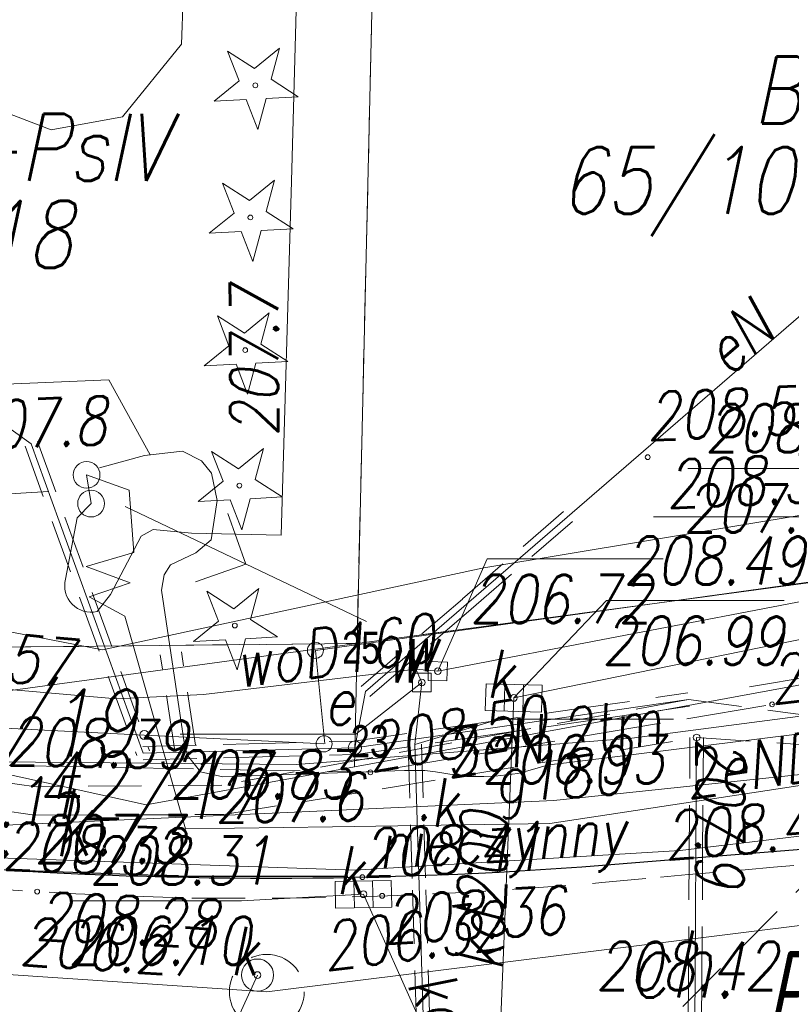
# Model space of a CAD drawing. Extents: x 6591072 to 6591270, y 5674713 to 5675005.
# Tile 29 of 37: x 6591181 to 6591196, y 5674967 to 5674985. Entities that reach past the tile are written whole.
import ezdxf
from ezdxf.enums import TextEntityAlignment as Align

# ---------------------------------------------------------------- set-up
doc = ezdxf.new("R2010")
doc.units = 0
doc.header["$PDMODE"] = 33
doc.header["$PDSIZE"] = 0.3
for name, pattern in [('1', [0]), ('2', [1.5, 1, -0.5]), ('BGT', [0]), ('KOC', [2, 1.5, -0.5]), ('KOJ', [0]), ('KOU', [1.5, 1, -0.5]), ('UBE', [1.5, 1, -0.5]), ('UBW', [1.5, 1, -0.5]), ('UOK', [1.5, 1, -0.5]), ('UPE', [0]), ('UPG', [0]), ('UPK', [0]), ('UPW', [0]), ('UXK', [1.5, 1, -0.5]), ('ZWJ', [0])]:
    doc.linetypes.add(name, pattern=pattern)
doc.layers.get('0').update_dxf_attribs({"color": 250, "linetype": 'CONTINUOUS', "lineweight": 100})
for name, color, linetype, lineweight in [('Dzialki', 7, '1', 18), ('KANALIZAC_L_2', 36, 'UXK', 18), ('Kontury', 90, '1', 18), ('Numery_dzialek', 7, 'CONTINUOUS', 18), ('Numery_konturow', 90, 'CONTINUOUS', 13), ('SDROK_T_1', 7, 'CONTINUOUS', 18), ('SDRPK_L_0', 7, 'KOJ', 25), ('SDRPK_L_1', 7, 'KOU', 18), ('SDRPK_L_2', 7, 'KOC', 18), ('SDRPK_L_3', 7, 'KOJ', 25), ('SZOPO_L_1', 7, '2', 18), ('SZWPW_L_0', 7, '1', 18), ('SZZPZ_T_0', 7, 'CONTINUOUS', 18), ('UEEOA_T_10', 1, 'CONTINUOUS', 18), ('UEEOA_T_3', 1, 'CONTINUOUS', 18), ('UEEOA_T_9', 1, 'CONTINUOUS', 18), ('UEEOC_T_0', 1, 'CONTINUOUS', 18), ('UEEOC_T_2', 1, 'CONTINUOUS', 18), ('UEEOO_T_0', 1, 'CONTINUOUS', 18), ('UEEPA_L_2', 1, '1', 18), ('UEEPB_L_0', 1, 'UBE', 18), ('UEEPON_L_0', 1, 'UPE', 18), ('UEEPON_L_1', 1, 'UPE', 18), ('UEEPOW_L_1', 1, 'UPE', 18), ('UGGOC_T_0', 2, 'CONTINUOUS', 18), ('UGGOC_T_3', 2, 'CONTINUOUS', 18), ('UGGOO_T_0', 2, 'CONTINUOUS', 18), ('UGGOO_T_6', 2, 'CONTINUOUS', 18), ('UGGPON_L_0', 2, 'UPG', 18), ('UGGPON_L_6', 2, 'UPG', 18), ('UKKOA_T_13', 36, 'CONTINUOUS', 18), ('UKKOA_T_3', 36, 'CONTINUOUS', 18), ('UKKOA_T_4', 36, 'CONTINUOUS', 18), ('UKKOA_T_5', 36, 'CONTINUOUS', 18), ('UKKOA_T_9', 36, 'CONTINUOUS', 18), ('UKKOC_T_1', 36, 'CONTINUOUS', 18), ('UKKOC_T_3', 36, 'CONTINUOUS', 18), ('UKKOC_T_4', 36, 'CONTINUOUS', 18), ('UKKOC_T_5', 36, 'CONTINUOUS', 18), ('UKKOO_T_0', 36, 'CONTINUOUS', 18), ('UKKPA_L_5', 36, 'UOK', 18), ('UKKPOD_L_1', 36, 'UPK', 18), ('UKKPOM_L_0', 36, 'UPG', 18), ('UKKPOP_L_1', 36, 'UPG', 18), ('UTTOO_T_2', 30, 'CONTINUOUS', 18), ('UWWOA_T_2', 5, 'CONTINUOUS', 18), ('UWWOA_T_7', 5, 'CONTINUOUS', 18), ('UWWOC_T_0', 5, 'CONTINUOUS', 18), ('UWWOC_T_2', 5, 'CONTINUOUS', 18), ('UWWOO_T_0', 5, 'CONTINUOUS', 18), ('UWWPB_L_0', 5, 'UBW', 18), ('UWWPM_L_0', 5, 'UPW', 18), ('UWWPM_L_1', 5, 'UPW', 18), ('UWWPM_L_6', 5, 'UPW', 18), ('WUKOS_T_1', 7, 'CONTINUOUS', 18), ('WWRPP_T_0', 13, 'CONTINUOUS', 18)]:
    doc.layers.add(name, color=color, linetype=linetype, lineweight=lineweight)
doc.layers.add('KTOK', color=7, linetype='CONTINUOUS', lineweight=20, true_color=0x0a0909)
for name, color, linetype, lineweight, plot in [('PP$$O', 209, 'CONTINUOUS', 13, False), ('PPINO', 4, 'CONTINUOUS', 13, False), ('PPINP', 4, 'CONTINUOUS', 13, False), ('PPZAO', 51, 'CONTINUOUS', 13, False), ('PPZAP', 51, 'CONTINUOUS', 13, False)]:
    doc.layers.add(name, color=color, linetype=linetype, lineweight=lineweight, plot=plot)
doc.styles.add('K1_ACAD', font='romans.shx', dxfattribs={"width": 0.8, "oblique": 12})
doc.styles.add('OPIS_PIK', font='txt', dxfattribs={"width": 0.8, "height": 1.2})
doc.styles.get("Standard").update_dxf_attribs({"font": 'Simplex.SHX', "width": 0.75})
doc.linetypes.add('BGS', pattern='A,3.75,[45,msgB.shx,S=0.625,R=0,X=0,Y=0],3.75', length=7.5)

# ---------------------------------------------------------------- blocks, each defined once
blk = doc.blocks.new('other_WSU')
at = {"linetype": 'Continuous'}
blk.add_circle((0, 0), 0.045, dxfattribs=at)
blk = doc.blocks.new('other_WSP')
at = {"linetype": 'Continuous'}
blk.add_circle((0, 0), 0.045, dxfattribs=at)
blk = doc.blocks.new('other_SLS')
at = {"linetype": 'Continuous'}
blk.add_circle((0, 0), 0.25, dxfattribs=at)
blk = doc.blocks.new('other_PNN')
at = {"linetype": 'Continuous'}
for p, q in [((3.25, 0), (2.5429, 0.7071)), ((0.75, 0), (5.75, 0)), ((3.25, 0), (2.5429, -0.7071))]:
    blk.add_line(p, q, dxfattribs=at)
blk = doc.blocks.new('ARM')
at = {"linetype": 'Continuous'}
blk.add_circle((0, 0), 0.125, dxfattribs=at)
blk = doc.blocks.new('other_UGE')
at = {"linetype": 'Continuous'}
blk.add_circle((0, 0), 0.0625, dxfattribs=at)
blk = doc.blocks.new('other_KRA')
at = {"linetype": 'Continuous'}
for p, q in [((-0.525, -0.25), (-0.525, 0.25)), ((-0.525, 0.25), (0.525, 0.25)), ((-0.175, -0.25), (-0.175, 0.25)), ((0.175, -0.25), (0.175, 0.25)), ((0.525, 0.25), (0.525, -0.25)), ((0.525, -0.25), (-0.525, -0.25))]:
    blk.add_line(p, q, dxfattribs=at)
blk = doc.blocks.new('other_WLZ')
at = {"linetype": 'Continuous'}
blk.add_circle((0, 0), 0.3, dxfattribs=at)
blk = doc.blocks.new('other_UGK')
at = {"linetype": 'Continuous'}
blk.add_circle((0, 0), 0.0625, dxfattribs=at)
blk = doc.blocks.new('other_ZAS')
at = {"linetype": 'Continuous'}
for p, q in [((0.175, 0.175), (-0.175, 0.175)), ((-0.175, 0.175), (-0.175, -0.175)), ((0.175, -0.175), (0.175, 0.175)), ((-0.175, -0.175), (0.175, -0.175))]:
    blk.add_line(p, q, dxfattribs=at)
blk = doc.blocks.new('other_DIG')
at = {"linetype": 'Continuous'}
for p, q in [((-0.3012, 0.09375), (-0.4937, 0.6621)), ((-0.4937, 0.6621), (-0.0039, 0.31545)), ((-0.0039, 0.31545), (0.4771, 0.67415)), ((0.4771, 0.67415), (0.2988, 0.1012)), ((-0.78225, -0.26495), (-0.3012, 0.09375)), ((0.2988, 0.1012), (0.7886, -0.24545)), ((-0.18225, -0.2575), (-0.78225, -0.26495)), ((0.01025, -0.82585), (-0.18225, -0.2575)), ((0.1886, -0.2529), (0.01025, -0.82585)), ((0.7886, -0.24545), (0.1886, -0.2529))]:
    blk.add_line(p, q, dxfattribs=at)
blk.add_circle((0, 0), 0.045, dxfattribs=at)
blk = doc.blocks.new('PIK_IN')
at = {"layer": 'PPINP'}
blk.add_point((0, 0), dxfattribs=at)
at = {"layer": 'PP$$O', "color": 0, "oblique": 15, "width": 0.8, "flags": 1}
blk.add_attdef('KOD', (1, -1.3), '', height=0.5, dxfattribs=at)
at = {"layer": 'PPINO', "color": 0, "style": 'OPIS_PIK', "width": 0.8}
blk.add_attdef('NR_PKT', (1, -0.5), '', height=1.2, dxfattribs=at)
blk = doc.blocks.new('PIK_ZA')
at = {"layer": 'PPZAP'}
blk.add_point((0, 0), dxfattribs=at)
at = {"layer": 'PP$$O', "oblique": 15, "width": 0.8, "flags": 1}
blk.add_attdef('KOD', (1, -1.3), '', height=0.5, dxfattribs=at)
at = {"layer": 'PPZAO', "color": 0, "style": 'OPIS_PIK', "width": 0.8}
blk.add_attdef('NR_PKT', (1, -0.5), '', height=1.2, dxfattribs=at)

msp = doc.modelspace()

# ---------------------------------------------------------------- linework, layer by layer
at = {"layer": 'Dzialki'}
for p, q in [((6591187.92, 5674986.351), (6591187.62, 5674973.63)), ((6591187.57, 5674971.32), (6591217.11, 5674976.76)), ((6591203.18, 5674975.72), (6591187.62, 5674973.63)), ((6591170.92, 5674973.45), (6591187.62, 5674973.63)), ((6591187.62, 5674973.63), (6591176.74, 5674972.15)), ((6591187.57, 5674971.32), (6591187.62, 5674973.63)), ((6591176.74, 5674972.15), (6591183.68, 5674970.61)), ((6591183.68, 5674970.61), (6591187.57, 5674971.32))]:
    msp.add_line(p, q, dxfattribs=at)
at = {"layer": 'KANALIZAC_L_2', "linetype": 'UXK'}
msp.add_line((6591190.55, 5674963.64), (6591197.74, 5674970.91), dxfattribs=at)
at = {"layer": 'Kontury', "linetype": 'KOU'}
for p, q in [((6591187.62, 5674973.63), (6591187.92, 5674986.351)), ((6591203.18, 5674975.72), (6591187.62, 5674973.63)), ((6591170.92, 5674973.45), (6591187.62, 5674973.63))]:
    msp.add_line(p, q, dxfattribs=at)
at = {"layer": 'KTOK', "color": 7, "linetype": 'BGS', "lineweight": 20, "flags": 128}
msp.add_lwpolyline([(6591187.018, 5674971.753), (6591186.841, 5674973.5), (6591200.154, 5674975.344)], dxfattribs=at)
at = {"layer": 'SDRPK_L_0', "linetype": 'KOJ'}
msp.add_line((6591193.37, 5674969.58), (6591196.77, 5674969.85), dxfattribs=at)
msp.add_arc((6591186.014, 5675049.422), 80.18, 266.40056, 275.26409, dxfattribs=at)
at = {"layer": 'SDRPK_L_1', "linetype": 'KOU'}
for centre, radius, start, end in [((6591225.5, 5674610.222), 360.48, 93.7744, 95.12634), ((6591186.651, 5675054.814), 85.97, 262.80918, 268.58614), ((6591185.43, 5675047.235), 78.37, 269.34212, 275.75619)]:
    msp.add_arc(centre, radius, start, end, dxfattribs=at)
at = {"layer": 'SDRPK_L_2', "linetype": 'KOC'}
for p, q in [((6591195.38, 5674972.49), (6591196.42, 5674972.61)), ((6591187.87, 5674971.22), (6591195.38, 5674972.49)), ((6591181.06, 5674971.35), (6591187.87, 5674971.22))]:
    msp.add_line(p, q, dxfattribs=at)
at = {"layer": 'SDRPK_L_3', "linetype": 'KOJ'}
for p, q in [((6591179.706, 5674969.441), (6591184.41, 5674969.28)), ((6591184.41, 5674969.28), (6591187.447, 5674969.279))]:
    msp.add_line(p, q, dxfattribs=at)
at = {"layer": 'SZOPO_L_1', "linetype": 'BGT'}
for p, q in [((6591180.285, 5674972.084), (6591183.642, 5674971.917)), ((6591183.642, 5674971.917), (6591186.999, 5674971.75))]:
    msp.add_line(p, q, dxfattribs=at)
msp.add_circle((6591183.642, 5674971.917), 0.085, dxfattribs=at)
at = {"layer": 'SZWPW_L_0', "linetype": 'ZWJ'}
for p, q in [((6591184.339, 5674984.832), (6591184.385, 5674986.136)), ((6591183.235, 5674983.475), (6591184.339, 5674984.832)), ((6591180.765, 5674983.662), (6591181.904, 5674983.229)), ((6591181.904, 5674983.229), (6591183.235, 5674983.475))]:
    msp.add_line(p, q, dxfattribs=at)
at = {"layer": 'UEEOC_T_0', "linetype": 'Continuous'}
for p in [(6591180.281, 5674978.442), (6591183.75, 5674977.155)]:
    msp.add_line(p, (6591182.982, 5674978.555), dxfattribs=at)
at = {"layer": 'UEEPA_L_2', "linetype": '2'}
msp.add_line((6591182.564, 5674976.78), (6591182.647, 5674976.243), dxfattribs=at)
at = {"layer": 'UEEPB_L_0', "linetype": 'UBE'}
for p, q in [((6591181.648, 5674977.403), (6591182.693, 5674974.513)), ((6591181.412, 5674977.317), (6591182.457, 5674974.427)), ((6591189.591, 5674974.461), (6591191.483, 5674976.097)), ((6591189.754, 5674974.272), (6591191.647, 5674975.908)), ((6591182.457, 5674974.427), (6591183.502, 5674971.537)), ((6591182.693, 5674974.513), (6591183.738, 5674971.623)), ((6591187.698, 5674972.825), (6591189.591, 5674974.461)), ((6591187.862, 5674972.635), (6591189.754, 5674974.272)), ((6591184.204, 5674971.667), (6591183.942, 5674973.416)), ((6591184.6, 5674971.727), (6591184.337, 5674973.475)), ((6591193.82, 5674972.58), (6591185.09, 5674970.98)), ((6591191.722, 5674972.404), (6591193.802, 5674972.704)), ((6591197.78, 5674972.05), (6591193.82, 5674972.58)), ((6591189.642, 5674972.104), (6591191.722, 5674972.404)), ((6591191.758, 5674972.156), (6591193.838, 5674972.456)), ((6591181.62, 5674970.95), (6591172.11, 5674972.26)), ((6591187.562, 5674971.804), (6591189.642, 5674972.104)), ((6591189.678, 5674971.856), (6591191.758, 5674972.156)), ((6591185.13, 5674970.43), (6591193.97, 5674971.87)), ((6591187.598, 5674971.556), (6591189.678, 5674971.856)), ((6591193.831, 5674969.605), (6591193.845, 5674971.871)), ((6591193.97, 5674971.87), (6591198.12, 5674971.59)), ((6591194.081, 5674969.603), (6591194.095, 5674971.869)), ((6591171.99, 5674971.77), (6591181.59, 5674970.42)), ((6591183.617, 5674971.705), (6591185.597, 5674971.755)), ((6591185.597, 5674971.755), (6591187.577, 5674971.805)), ((6591183.623, 5674971.455), (6591185.603, 5674971.505)), ((6591185.603, 5674971.505), (6591187.583, 5674971.555)), ((6591185.09, 5674970.98), (6591181.62, 5674970.95)), ((6591181.59, 5674970.42), (6591185.13, 5674970.43)), ((6591193.817, 5674967.339), (6591193.831, 5674969.605)), ((6591194.067, 5674967.337), (6591194.081, 5674969.603)), ((6591193.803, 5674965.073), (6591193.817, 5674967.339)), ((6591194.053, 5674965.071), (6591194.067, 5674967.337))]:
    msp.add_line(p, q, dxfattribs=at)
at = {"layer": 'UEEPON_L_0', "linetype": 'UPE'}
for p, q in [((6591187.78, 5674972.73), (6591199.24, 5674982.64)), ((6591180.09, 5674978.38), (6591181.53, 5674977.36)), ((6591181.53, 5674977.36), (6591183.62, 5674971.58)), ((6591198.428, 5674973.401), (6591194.957, 5674972.82)), ((6591187.58, 5674971.68), (6591187.78, 5674972.73)), ((6591187.58, 5674971.68), (6591193.82, 5674972.58)), ((6591198.667, 5674972.63), (6591192.759, 5674971.858)), ((6591192.759, 5674971.858), (6591186.497, 5674971.366)), ((6591193.97, 5674971.87), (6591193.9, 5674960.54)), ((6591183.62, 5674971.58), (6591187.58, 5674971.68)), ((6591186.497, 5674971.366), (6591180.309, 5674971.42))]:
    msp.add_line(p, q, dxfattribs=at)
at = {"layer": 'UEEPON_L_1', "linetype": 'UPE'}
for p, q in [((6591183.646, 5674977.143), (6591184.354, 5674977.224)), ((6591184.354, 5674977.224), (6591184.713, 5674977.045)), ((6591182.803, 5674976.914), (6591183.646, 5674977.143)), ((6591184.713, 5674977.045), (6591184.902, 5674976.81)), ((6591184.902, 5674976.81), (6591185.003, 5674976.298)), ((6591183.357, 5674976.493), (6591182.564, 5674976.78)), ((6591183.357, 5674976.493), (6591183.446, 5674975.326)), ((6591185.003, 5674976.298), (6591184.892, 5674975.568)), ((6591184.892, 5674975.568), (6591184.608, 5674975.32)), ((6591183.446, 5674975.326), (6591182.556, 5674975.068)), ((6591184.608, 5674975.32), (6591184.135, 5674975.097)), ((6591182.556, 5674975.068), (6591183.38, 5674974.762)), ((6591184.135, 5674975.097), (6591184.016, 5674974.91)), ((6591184.016, 5674974.91), (6591183.963, 5674974.622)), ((6591183.38, 5674974.762), (6591182.61, 5674974.5)), ((6591183.963, 5674974.622), (6591184.402, 5674971.697)), ((6591182.61, 5674974.5), (6591183.276, 5674974.137)), ((6591183.276, 5674974.137), (6591184.413, 5674970.161)), ((6591191.537, 5674971.396), (6591199.08, 5674972.341)), ((6591184.402, 5674971.697), (6591184.456, 5674971.527)), ((6591184.456, 5674971.527), (6591184.692, 5674971.229)), ((6591194.427, 5674970.749), (6591199.392, 5674971.497)), ((6591190.855, 5674971.258), (6591191.156, 5674971.348)), ((6591191.156, 5674971.348), (6591191.31, 5674971.375)), ((6591191.31, 5674971.375), (6591191.537, 5674971.396)), ((6591184.692, 5674971.229), (6591185.113, 5674971.136)), ((6591185.113, 5674971.136), (6591188.507, 5674971.255)), ((6591188.507, 5674971.255), (6591188.793, 5674971.256)), ((6591188.793, 5674971.256), (6591188.89, 5674971.253)), ((6591188.89, 5674971.253), (6591189.085, 5674971.23)), ((6591189.085, 5674971.23), (6591189.473, 5674971.164)), ((6591189.473, 5674971.164), (6591189.667, 5674971.143)), ((6591189.667, 5674971.143), (6591189.988, 5674971.139)), ((6591189.988, 5674971.139), (6591190.202, 5674971.15)), ((6591190.202, 5674971.15), (6591190.628, 5674971.2)), ((6591190.628, 5674971.2), (6591190.855, 5674971.258)), ((6591191.225, 5674970.265), (6591194.427, 5674970.749)), ((6591184.413, 5674970.161), (6591187.164, 5674970.203)), ((6591187.164, 5674970.203), (6591191.225, 5674970.265))]:
    msp.add_line(p, q, dxfattribs=at)
at = {"layer": 'UEEPOW_L_1', "linetype": 'UPE'}
for p, q in [((6591186.392, 5674982.273), (6591186.51, 5674986.42)), ((6591186.199, 5674975.655), (6591186.392, 5674982.273)), ((6591182.647, 5674976.243), (6591182.387, 5674975.978)), ((6591182.387, 5674975.978), (6591182.171, 5674974.832)), ((6591183.583, 5674975.637), (6591183.807, 5674975.761)), ((6591183.807, 5674975.761), (6591184.522, 5674975.688)), ((6591183.009, 5674974.546), (6591183.583, 5674975.637)), ((6591184.522, 5674975.688), (6591186.199, 5674975.655)), ((6591182.759, 5674974.226), (6591183.009, 5674974.546))]:
    msp.add_line(p, q, dxfattribs=at)
msp.add_arc((6591182.648, 5674974.706), 0.493, 165.1798, 283.0043, dxfattribs=at)
at = {"layer": 'UGGOC_T_3', "linetype": 'Continuous'}
msp.add_line((6591193.807, 5674976.902), (6591197.13, 5674976.902), dxfattribs=at)
at = {"layer": 'UGGPON_L_0', "linetype": 'UPG'}
for p, q in [((6591191.3, 5674970.69), (6591196.6, 5674971.25)), ((6591179.05, 5674970.14), (6591191.3, 5674970.69))]:
    msp.add_line(p, q, dxfattribs=at)
at = {"layer": 'UGGPON_L_6', "linetype": 'UPG'}
for p, q in [((6591193.659, 5674969.756), (6591199.286, 5674970.432)), ((6591180.08, 5674969.65), (6591187.578, 5674969.392)), ((6591187.578, 5674969.392), (6591193.659, 5674969.756))]:
    msp.add_line(p, q, dxfattribs=at)
at = {"layer": 'UKKOC_T_3', "linetype": 'Continuous'}
for p, q in [((6591190.55, 5674972.61), (6591192.282, 5674974.43)), ((6591192.282, 5674974.43), (6591195.604, 5674974.43)), ((6591187.74, 5674968.94), (6591185.458, 5674968.82)), ((6591182.299, 5674968.82), (6591185.458, 5674968.82))]:
    msp.add_line(p, q, dxfattribs=at)
at = {"layer": 'UKKOC_T_4', "linetype": 'Continuous'}
msp.add_line((6591185.76, 5674967.43), (6591184.792, 5674965.321), dxfattribs=at)
at = {"layer": 'UKKOC_T_5', "linetype": 'Continuous'}
msp.add_line((6591193.162, 5674975.996), (6591196.484, 5674975.996), dxfattribs=at)
at = {"layer": 'UKKPA_L_5', "linetype": 'UOK'}
msp.add_circle((6591185.933, 5674967.117), 0.7, dxfattribs=at)
at = {"layer": 'UKKPOD_L_1', "linetype": 'UPK'}
msp.add_line((6591190.55, 5674972.61), (6591198.788, 5674974.294), dxfattribs=at)
at = {"layer": 'UKKPOM_L_0', "linetype": 'UPG'}
for q in [(6591190.55, 5674972.61), (6591187.74, 5674968.94)]:
    msp.add_line((6591190.18, 5674963.49), q, dxfattribs=at)
at = {"layer": 'UKKPOP_L_1', "linetype": 'UPK'}
for p, q in [((6591185.933, 5674967.117), (6591201.661, 5674969.073)), ((6591169.584, 5674968.2), (6591185.933, 5674967.117))]:
    msp.add_line(p, q, dxfattribs=at)
at = {"layer": 'UWWOC_T_0', "linetype": 'Continuous'}
for p, q in [((6591188.7, 5674971.74), (6591190.278, 5674972.212)), ((6591190.278, 5674972.212), (6591193.535, 5674972.212))]:
    msp.add_line(p, q, dxfattribs=at)
at = {"layer": 'UWWOC_T_2', "linetype": 'Continuous'}
for p, q in [((6591189.13, 5674973.11), (6591190.052, 5674975.21)), ((6591190.052, 5674975.21), (6591193.341, 5674975.21)), ((6591188.83, 5674972.9), (6591187.6, 5674971.93)), ((6591184.311, 5674971.93), (6591187.6, 5674971.93))]:
    msp.add_line(p, q, dxfattribs=at)
at = {"layer": 'UWWPB_L_0', "linetype": 'UBW'}
for p, q in [((6591188.575, 5674971.736), (6591188.658, 5674969.016)), ((6591188.825, 5674971.744), (6591188.907, 5674969.024)), ((6591188.658, 5674969.016), (6591188.74, 5674966.296)), ((6591188.907, 5674969.024), (6591188.99, 5674966.304))]:
    msp.add_line(p, q, dxfattribs=at)
at = {"layer": 'UWWPM_L_0', "linetype": 'UPW'}
for p, q in [((6591188.83, 5674972.9), (6591188.72, 5674973.15)), ((6591188.72, 5674973.15), (6591189.13, 5674973.11)), ((6591188.7, 5674971.74), (6591188.83, 5674972.9)), ((6591189.03, 5674960.86), (6591188.7, 5674971.74))]:
    msp.add_line(p, q, dxfattribs=at)
at = {"layer": 'UWWPM_L_1', "linetype": 'UPW'}
for p, q in [((6591189.13, 5674973.11), (6591197.056, 5674974.635)), ((6591184.75, 5674972.676), (6591188.72, 5674973.15)), ((6591179.663, 5674972.896), (6591183.122, 5674972.595)), ((6591183.122, 5674972.595), (6591184.75, 5674972.676))]:
    msp.add_line(p, q, dxfattribs=at)
at = {"layer": 'UWWPM_L_6', "linetype": 'UPW'}
for p, q in [((6591189.992, 5674975.041), (6591207.263, 5674977.907)), ((6591182.859, 5674973.509), (6591189.992, 5674975.041)), ((6591180.874, 5674973.897), (6591182.859, 5674973.509))]:
    msp.add_line(p, q, dxfattribs=at)

# ---------------------------------------------------------------- block references
at = {"layer": 'PPINP', "linetype": 'ByBlock', "xscale": 0.5, "yscale": 0.5, "zscale": 0.5}
msp.add_blockref('PIK_IN', (6591187.004, 5674971.752, 208.461), dxfattribs=at).add_auto_attribs({'NR_PKT': '23'})
at = {"layer": 'PPZAP', "xscale": 0.5, "yscale": 0.5, "zscale": 0.5}
msp.add_blockref('PIK_ZA', (6591186.841, 5674973.5, 208.448), dxfattribs=at).add_auto_attribs({'NR_PKT': '25'})
at = {"layer": 'SZZPZ_T_0'}
for p, rotation in [((6591185.719, 5674984.062), 2.391157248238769), ((6591185.626, 5674981.593), 2.391020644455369), ((6591185.53, 5674979.113), 2.390884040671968), ((6591185.42, 5674976.579), 2.390774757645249), ((6591185.335, 5674973.963), 2.390692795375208)]:
    msp.add_blockref('other_DIG', p, dxfattribs=dict(at, rotation=rotation))
at = {"layer": 'SZZPZ_T_0', "color": 253}
for p, rotation in [((6591185.719, 5674984.062), 2.391157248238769), ((6591185.626, 5674981.593), 2.391020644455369), ((6591185.53, 5674979.113), 2.390884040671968), ((6591185.42, 5674976.579), 2.390774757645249), ((6591185.335, 5674973.963), 2.390692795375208)]:
    msp.add_blockref('other_DIG', p, dxfattribs=dict(at, rotation=rotation))
at = {"layer": 'UEEOA_T_10'}
for p, rotation in [((6591182.564, 5674976.78), 2.390856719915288), ((6591182.647, 5674976.243), 2.390829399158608)]:
    msp.add_blockref('other_SLS', p, dxfattribs=dict(at, rotation=rotation))
at = {"layer": 'UEEOA_T_10', "color": 253}
for p, rotation in [((6591182.564, 5674976.78), 2.390856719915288), ((6591182.647, 5674976.243), 2.390829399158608)]:
    msp.add_blockref('other_SLS', p, dxfattribs=dict(at, rotation=rotation))
at = {"layer": 'UEEOA_T_9'}
for name, p, rotation in [('other_PNN', (6591182.606, 5674976.512), 183.4153901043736), ('other_PNN', (6591182.606, 5674976.512), 334.5052568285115), ('ARM', (6591187.58, 5674971.68), 7.289987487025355)]:
    msp.add_blockref(name, p, dxfattribs=dict(at, rotation=rotation))
at = {"layer": 'UEEOA_T_9', "color": 253}
for name, p, rotation in [('other_PNN', (6591182.606, 5674976.512), 183.4153901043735), ('other_PNN', (6591182.606, 5674976.512), 334.5052568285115), ('ARM', (6591187.58, 5674971.68), 7.289987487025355)]:
    msp.add_blockref(name, p, dxfattribs=dict(at, rotation=rotation))
at = {"layer": 'UEEOC_T_0'}
msp.add_blockref('other_UGE', (6591193.97, 5674971.87), dxfattribs=at)
at = {"layer": 'UEEOC_T_0', "color": 253}
msp.add_blockref('other_UGE', (6591193.97, 5674971.87), dxfattribs=at)
at = {"layer": 'UKKOA_T_13'}
msp.add_blockref('other_WLZ', (6591185.76, 5674967.43), dxfattribs=at)
at = {"layer": 'UKKOA_T_13', "color": 253}
msp.add_blockref('other_WLZ', (6591185.76, 5674967.43), dxfattribs=at)
at = {"layer": 'UKKOA_T_9'}
for p, rotation in [((6591190.55, 5674972.61), 358.4900000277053), ((6591187.74, 5674968.94), 1.100005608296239)]:
    msp.add_blockref('other_KRA', p, dxfattribs=dict(at, rotation=rotation))
at = {"layer": 'UKKOA_T_9', "color": 253}
for p, rotation in [((6591190.55, 5674972.61), 358.4900000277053), ((6591187.74, 5674968.94), 1.100005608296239)]:
    msp.add_blockref('other_KRA', p, dxfattribs=dict(at, rotation=rotation))
at = {"layer": 'UKKOC_T_3'}
for p in [(6591190.55, 5674972.61), (6591187.74, 5674968.94)]:
    msp.add_blockref('other_UGK', p, dxfattribs=at)
at = {"layer": 'UKKOC_T_3', "color": 253}
for p in [(6591190.55, 5674972.61), (6591187.74, 5674968.94)]:
    msp.add_blockref('other_UGK', p, dxfattribs=at)
at = {"layer": 'UKKOC_T_4'}
msp.add_blockref('other_UGK', (6591185.76, 5674967.43), dxfattribs=at)
at = {"layer": 'UKKOC_T_4', "color": 253}
msp.add_blockref('other_UGK', (6591185.76, 5674967.43), dxfattribs=at)
at = {"layer": 'UWWOA_T_7'}
for p, rotation in [((6591189.13, 5674973.11), 88.7699915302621), ((6591188.83, 5674972.9), 269.9999974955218)]:
    msp.add_blockref('other_ZAS', p, dxfattribs=dict(at, rotation=rotation))
at = {"layer": 'UWWOA_T_7', "color": 253}
for p, rotation in [((6591189.13, 5674973.11), 88.7699915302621), ((6591188.83, 5674972.9), 269.9999974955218)]:
    msp.add_blockref('other_ZAS', p, dxfattribs=dict(at, rotation=rotation))
at = {"layer": 'UWWOC_T_2'}
for p in [(6591189.13, 5674973.11), (6591188.83, 5674972.9)]:
    msp.add_blockref('other_UGE', p, dxfattribs=at)
at = {"layer": 'UWWOC_T_2', "color": 253}
for p in [(6591189.13, 5674973.11), (6591188.83, 5674972.9)]:
    msp.add_blockref('other_UGE', p, dxfattribs=at)
at = {"layer": 'WUKOS_T_1'}
for p in [(6591195.38, 5674972.49), (6591187.87, 5674971.22), (6591187.72, 5674969.26), (6591181.64, 5674968.99), (6591188.09, 5674968.91)]:
    msp.add_blockref('other_WSU', p, dxfattribs=at)
at = {"layer": 'WUKOS_T_1', "color": 253}
for p in [(6591195.38, 5674972.49), (6591187.87, 5674971.22), (6591187.72, 5674969.26), (6591181.64, 5674968.99), (6591188.09, 5674968.91)]:
    msp.add_blockref('other_WSU', p, dxfattribs=at)
at = {"layer": 'WWRPP_T_0', "rotation": 2.390856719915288}
msp.add_blockref('other_WSP', (6591193.055, 5674977.111), dxfattribs=at)
at = {"layer": 'WWRPP_T_0', "color": 253, "rotation": 2.390856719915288}
msp.add_blockref('other_WSP', (6591193.055, 5674977.111), dxfattribs=at)

# ---------------------------------------------------------------- texts
at = {"layer": 'Numery_dzialek', "style": 'K1_ACAD', "oblique": 12, "width": 0.8}
for s, p in [('65/10', (6591191.415, 5674982.908)), ('42/18', (6591177.933, 5674981.9)), ('42/19', (6591179.125, 5674972.766)), ('42/17', (6591181.579, 5674971.6))]:
    msp.add_text(s, height=1.25, dxfattribs=at).set_placement(p, align=Align.TOP_LEFT)
at = {"layer": 'Numery_konturow', "style": 'K1_ACAD', "oblique": 12, "width": 0.8}
for s, p in [('Br-RIVa', (6591195.024, 5674984.599)), ('B-PsIV', (6591179.305, 5674983.529))]:
    msp.add_text(s, height=1.25, dxfattribs=at).set_placement(p, align=Align.TOP_LEFT)
at = {"layer": 'SDROK_T_1', "style": 'K1_ACAD', "oblique": 12, "width": 0.8}
msp.add_text('ch. k.', height=1.25, rotation=1.19, dxfattribs=at).set_placement((6591181.14, 5674970.26), align=Align.MIDDLE)
msp.add_text('ch. pł. bet.', height=1.25, dxfattribs=at).set_placement((6591200.13, 5674968.26), align=Align.TOP_RIGHT)
at = {"layer": 'UEEOA_T_3', "style": 'K1_ACAD', "oblique": 12, "width": 0.8}
msp.add_text('e', height=0.9, dxfattribs=at).set_placement((6591187, 5674973.01), align=Align.TOP_LEFT)
at = {"layer": 'UEEOC_T_0', "style": 'K1_ACAD', "oblique": 12, "width": 0.8}
msp.add_text('207.8', height=0.9, rotation=2.3909, dxfattribs=at).set_placement((6591182.952, 5674977.353), align=Align.RIGHT)
for s, rotation, p in [('207.9', 269.65, (6591193.97, 5674971.87)), ('207.6', 0.8765, (6591184.969, 5674970.275))]:
    msp.add_text(s, height=0.9, rotation=rotation, dxfattribs=at).set_placement(p)
msp.add_text('207.3', height=0.9, dxfattribs=at).set_placement((6591181.59, 5674970.42), align=Align.TOP_LEFT)
at = {"layer": 'UEEOC_T_2', "style": 'K1_ACAD', "oblique": 12, "width": 0.8}
msp.add_text('207.7', height=0.9, rotation=90.0742, dxfattribs=at).set_placement((6591186.148, 5674977.499))
at = {"layer": 'UEEOO_T_0', "style": 'K1_ACAD', "oblique": 12, "width": 0.8}
for s, rotation, p in [('eN', 40.85, (6591194.56, 5674978.59)), ('2eN', 9.26, (6591189.32, 5674971.11)), ('3eN', 9.26, (6591189.32, 5674971.11)), ('2eND', 8.5778, (6591193.802, 5674970.717))]:
    msp.add_text(s, height=0.9, rotation=rotation, dxfattribs=at).set_placement(p)
at = {"layer": 'UGGOC_T_0', "style": 'K1_ACAD', "oblique": 12, "width": 0.8}
msp.add_text('207.15', height=0.9, rotation=1.7858, dxfattribs=at).set_placement((6591179.05, 5674970.14))
at = {"layer": 'UGGOC_T_3', "style": 'K1_ACAD', "oblique": 12, "width": 0.8}
for s, p in [('208.57', (6591194.129, 5674978.102)), ('207.55', (6591193.727, 5674976.602))]:
    msp.add_text(s, height=0.9, dxfattribs=at).set_placement(p, align=Align.TOP_LEFT)
at = {"layer": 'UGGOO_T_0', "style": 'K1_ACAD', "oblique": 12, "width": 0.8}
msp.add_text('g180', height=0.9, rotation=4.2628, dxfattribs=at).set_placement((6591190.202, 5674970.641))
at = {"layer": 'UGGOO_T_6', "style": 'K1_ACAD', "oblique": 12, "width": 0.8}
msp.add_text('nieczynny', height=0.9, rotation=3.4254, dxfattribs=at).set_placement((6591188.024, 5674969.419))
at = {"layer": 'UKKOA_T_3', "style": 'K1_ACAD', "oblique": 12, "width": 0.8}
for p in [(6591190.55, 5674972.61), (6591187.74, 5674968.94)]:
    msp.add_text('k', height=0.9, dxfattribs=at).set_placement(p, align=Align.RIGHT)
at = {"layer": 'UKKOA_T_4', "style": 'K1_ACAD', "oblique": 12, "width": 0.8}
msp.add_text('k', height=0.9, dxfattribs=at).set_placement((6591185.76, 5674967.43), align=Align.RIGHT)
at = {"layer": 'UKKOA_T_5', "style": 'K1_ACAD', "oblique": 12, "width": 0.8}
msp.add_text('k', height=0.9, rotation=2.3906, dxfattribs=at).set_placement((6591189.518, 5674970.219), align=Align.RIGHT)
at = {"layer": 'UKKOC_T_1', "style": 'K1_ACAD', "oblique": 12, "width": 0.8}
for s, rotation, p in [('206.32', 7.0886, (6591187.03, 5674967.508)), ('206.27', 356.2144, (6591181.297, 5674967.621))]:
    msp.add_text(s, height=0.9, rotation=rotation, dxfattribs=at).set_placement(p)
at = {"layer": 'UKKOC_T_3', "style": 'K1_ACAD', "oblique": 12, "width": 0.8}
for s, p in [('208.49', (6591192.603, 5674975.63)), ('206.99', (6591192.201, 5674974.13)), ('208.31', (6591182.621, 5674970.02)), ('206.10', (6591182.219, 5674968.52)), ('208.42', (6591192.083, 5674968.05))]:
    msp.add_text(s, height=0.9, dxfattribs=at).set_placement(p, align=Align.TOP_LEFT)
at = {"layer": 'UKKOC_T_5', "style": 'K1_ACAD', "oblique": 12, "width": 0.8}
msp.add_text('208.38', height=0.9, rotation=2.391, dxfattribs=at).set_placement((6591196.806, 5674976.296), align=Align.RIGHT)
at = {"layer": 'UKKOO_T_0', "style": 'K1_ACAD', "oblique": 12, "width": 0.8}
for rotation, p in [(87.68, (6591190.34, 5674967.49)), (293.34, (6591188.54, 5674967.28))]:
    msp.add_text('kd200', height=0.9, rotation=rotation, dxfattribs=at).set_placement(p)
at = {"layer": 'UTTOO_T_2', "style": 'K1_ACAD', "oblique": 12, "width": 0.8}
msp.add_text('2tm', height=0.9, rotation=9.26, dxfattribs=at).set_placement((6591191.47, 5674971.47))
at = {"layer": 'UWWOA_T_2', "style": 'K1_ACAD', "oblique": 12, "width": 0.8}
for p in [(6591189.13, 5674973.11), (6591188.83, 5674972.9)]:
    msp.add_text('w', height=0.9, dxfattribs=at).set_placement(p, align=Align.RIGHT)
at = {"layer": 'UWWOC_T_0', "style": 'K1_ACAD', "oblique": 12, "width": 0.8}
msp.add_text('206.57', height=0.9, rotation=355.0203, dxfattribs=at).set_placement((6591178.87, 5674973.103))
msp.add_text('206.93', height=0.9, dxfattribs=at).set_placement((6591189.956, 5674971.012))
at = {"layer": 'UWWOC_T_2', "style": 'K1_ACAD', "oblique": 12, "width": 0.8}
msp.add_text('206.72', height=0.9, dxfattribs=at).set_placement((6591189.73, 5674974.01))
msp.add_text('206.83', height=0.9, dxfattribs=at).set_placement((6591187.52, 5674970.73), align=Align.RIGHT)
at = {"layer": 'UWWOO_T_0', "style": 'K1_ACAD', "oblique": 12, "width": 0.8}
msp.add_text('woD160', height=0.9, rotation=7.8103, dxfattribs=at).set_placement((6591185.382, 5674972.794))
at = {"layer": 'WUKOS_T_1', "style": 'K1_ACAD', "oblique": 12, "width": 0.8}
for s, rotation, p in [('208.60', 6.58, (6591195.38, 5674972.49)), ('208.50', 9.59, (6591187.87, 5674971.22)), ('208.39', 358.92, (6591181.06, 5674971.35)), ('208.32', 357.75, (6591180.98, 5674969.4)), ('208.41', 2.26, (6591187.72, 5674969.26))]:
    msp.add_text(s, height=0.9, rotation=rotation, dxfattribs=at).set_placement(p)
msp.add_text('208.49', height=0.9, rotation=4.54, dxfattribs=at).set_placement((6591196.77, 5674969.85), align=Align.RIGHT)
for s, rotation, p in [('208.36', 3.18, (6591188.09, 5674968.91)), ('208.28', 357.33, (6591181.64, 5674968.99))]:
    msp.add_text(s, height=0.9, rotation=rotation, dxfattribs=at).set_placement(p, align=Align.TOP_LEFT)
at = {"layer": 'WWRPP_T_0', "style": 'K1_ACAD', "oblique": 12, "width": 0.8}
msp.add_text('208.5', height=0.9, rotation=2.3909, dxfattribs=at).set_placement((6591193.049, 5674977.422))

doc.saveas('drawing.dxf')
